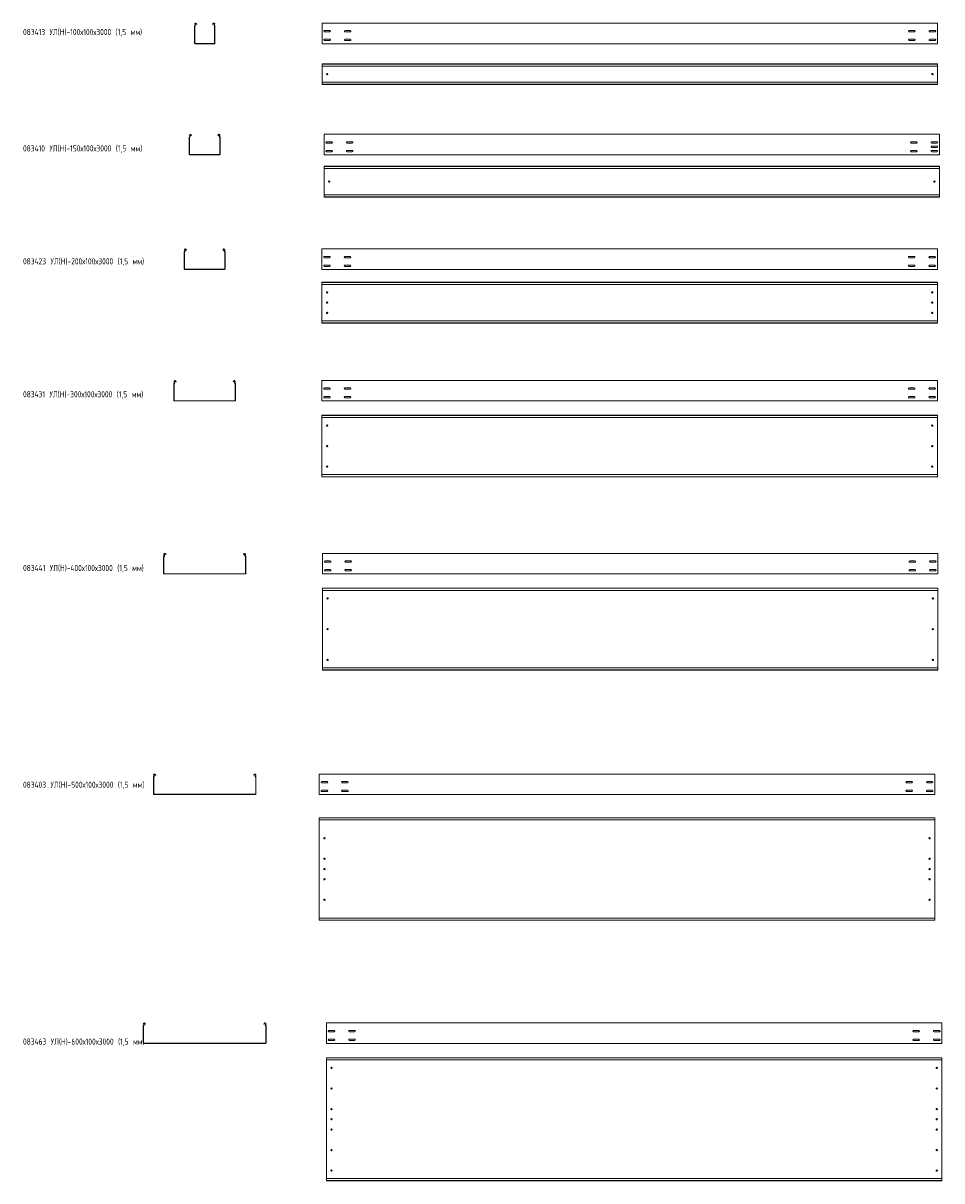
# Model space of a CAD drawing. Header units: millimetres. Extents: x -789 to 3689, y -6202 to -562.
import ezdxf

# ---------------------------------------------------------------- set-up
doc = ezdxf.new("R2010")
doc.units = ezdxf.units.MM
doc.styles.add('SLDTEXTSTYLE0', font='TXT', dxfattribs={"width": 0.7, "bigfont": 'bigfont'})

msp = doc.modelspace()

# ---------------------------------------------------------------- linework, layer by layer
at = {"color": 7, "linetype": 'Continuous', "lineweight": 15}
for p, q in [((3668.3, -562.5), (668.3, -562.5)), ((668.3, -569.1), (668.3, -562.5)), ((3668.3, -569.1), (3668.3, -562.5)), ((46.2, -659.5), (46.2, -576.8)), ((49, -571.5), (47.7, -569.1)), ((47.7, -659.5), (47.7, -576.8)), ((50.3, -570.8), (49, -568.4)), ((54.3, -565.6), (56.1, -568.8)), ((55.6, -564.9), (57.4, -568.1)), ((57.4, -568.1), (56.1, -568.8)), ((135, -568.1), (136.7, -564.9)), ((136.3, -568.8), (135, -568.1)), ((136.3, -568.8), (138, -565.6)), ((143.3, -568.4), (142.1, -570.8)), ((144.6, -569.1), (143.4, -571.5)), ((144.7, -576.8), (144.7, -659.5)), ((146.2, -576.8), (146.2, -659.5)), ((668.3, -571.5), (668.3, -569.1)), ((668.3, -575.1), (668.3, -571.5)), ((668.3, -576.8), (668.3, -575.1)), ((668.3, -659.5), (668.3, -576.8)), ((706, -598.7), (680.5, -598.7)), ((680.5, -605.2), (706, -605.2)), ((806, -598.7), (780.5, -598.7)), ((780.5, -605.2), (806, -605.2)), ((3530.5, -598.7), (3556, -598.7)), ((3556, -605.2), (3530.5, -605.2)), ((3630.5, -598.7), (3656, -598.7)), ((3656, -605.2), (3630.5, -605.2)), ((3668.3, -571.5), (3668.3, -569.1)), ((3668.3, -575.1), (3668.3, -571.5)), ((3668.3, -576.8), (3668.3, -575.1)), ((3668.3, -659.5), (3668.3, -576.8)), ((143.2, -661), (49.2, -661)), ((143.2, -662.5), (49.2, -662.5)), ((668.3, -662.5), (668.3, -659.5)), ((3668.3, -662.5), (668.3, -662.5)), ((706, -641.2), (680.5, -641.2)), ((680.5, -647.7), (706, -647.7)), ((806, -641.2), (780.5, -641.2)), ((780.5, -647.7), (806, -647.7)), ((3530.5, -641.2), (3556, -641.2)), ((3556, -647.7), (3530.5, -647.7)), ((3630.5, -641.2), (3656, -641.2)), ((3656, -647.7), (3630.5, -647.7)), ((3668.3, -662.5), (3668.3, -659.5)), ((3668.3, -760.7), (668.3, -760.7)), ((668.3, -761.7), (668.3, -760.7)), ((3668.3, -761.7), (668.3, -761.7)), ((668.3, -770.2), (668.3, -761.7)), ((668.3, -772), (668.3, -770.2)), ((3668.3, -772), (668.3, -772)), ((668.3, -772), (668.3, -849.5)), ((3668.3, -761.7), (3668.3, -760.7)), ((3668.3, -770.2), (3668.3, -761.7)), ((3668.3, -772), (3668.3, -770.2)), ((3668.3, -772), (3668.3, -849.5)), ((3668.3, -849.5), (668.3, -849.5)), ((668.3, -851.3), (668.3, -849.5)), ((668.3, -859.7), (668.3, -851.3)), ((668.3, -859.7), (3668.3, -859.7)), ((668.3, -860.7), (668.3, -859.7)), ((3668.3, -860.7), (668.3, -860.7)), ((3668.3, -851.3), (3668.3, -849.5)), ((3668.3, -859.7), (3668.3, -851.3)), ((3668.3, -860.7), (3668.3, -859.7)), ((21.2, -1200.9), (21.2, -1118.2)), ((24, -1112.9), (22.7, -1110.5)), ((22.7, -1200.9), (22.7, -1118.2)), ((25.3, -1112.2), (24, -1109.8)), ((29.3, -1107), (31.1, -1110.2)), ((30.6, -1106.2), (32.4, -1109.5)), ((32.4, -1109.5), (31.1, -1110.2)), ((160, -1109.5), (161.7, -1106.2)), ((161.3, -1110.2), (160, -1109.5)), ((161.3, -1110.2), (163, -1107)), ((168.3, -1109.8), (167.1, -1112.2)), ((169.6, -1110.5), (168.4, -1112.9)), ((169.7, -1118.2), (169.7, -1200.9)), ((171.2, -1118.2), (171.2, -1200.9)), ((3677.8, -1103.9), (677.8, -1103.9)), ((677.8, -1110.5), (677.8, -1103.9)), ((677.8, -1112.9), (677.8, -1110.5)), ((677.8, -1116.4), (677.8, -1112.9)), ((677.8, -1118.2), (677.8, -1116.4)), ((677.8, -1200.9), (677.8, -1118.2)), ((3677.8, -1110.5), (3677.8, -1103.9)), ((3677.8, -1112.9), (3677.8, -1110.5)), ((3677.8, -1116.4), (3677.8, -1112.9)), ((3677.8, -1118.2), (3677.8, -1116.4)), ((3677.8, -1200.9), (3677.8, -1118.2)), ((715.6, -1140.1), (690.1, -1140.1)), ((690.1, -1146.6), (715.6, -1146.6)), ((715.6, -1182.6), (690.1, -1182.6)), ((815.6, -1140.1), (790.1, -1140.1)), ((790.1, -1146.6), (815.6, -1146.6)), ((815.6, -1182.6), (790.1, -1182.6)), ((3540.1, -1140.1), (3565.6, -1140.1)), ((3565.6, -1146.6), (3540.1, -1146.6)), ((3540.1, -1182.6), (3565.6, -1182.6)), ((3640.1, -1140.1), (3665.6, -1140.1)), ((3665.6, -1146.6), (3640.1, -1146.6)), ((3640.1, -1161.4), (3665.6, -1161.4)), ((3665.6, -1167.9), (3640.1, -1167.9)), ((3640.1, -1182.6), (3665.6, -1182.6)), ((168.2, -1202.4), (24.2, -1202.4)), ((168.2, -1203.9), (24.2, -1203.9)), ((677.8, -1203.9), (677.8, -1200.9)), ((3677.8, -1203.9), (677.8, -1203.9)), ((690.1, -1189.1), (715.6, -1189.1)), ((790.1, -1189.1), (815.6, -1189.1)), ((3565.6, -1189.1), (3540.1, -1189.1)), ((3665.6, -1189.1), (3640.1, -1189.1)), ((3677.8, -1203.9), (3677.8, -1200.9)), ((3677.8, -1259.6), (677.8, -1259.6)), ((677.8, -1260.6), (677.8, -1259.6)), ((3677.8, -1260.6), (677.8, -1260.6)), ((677.8, -1269.1), (677.8, -1260.6)), ((677.8, -1270.8), (677.8, -1269.1)), ((3677.8, -1270.8), (677.8, -1270.8)), ((677.8, -1270.8), (677.8, -1398.4)), ((3677.8, -1260.6), (3677.8, -1259.6)), ((3677.8, -1269.1), (3677.8, -1260.6)), ((3677.8, -1270.8), (3677.8, -1269.1)), ((3677.8, -1270.8), (3677.8, -1398.4)), ((3677.8, -1398.4), (677.8, -1398.4)), ((677.8, -1400.1), (677.8, -1398.4)), ((677.8, -1408.6), (677.8, -1400.1)), ((677.8, -1408.6), (3677.8, -1408.6)), ((677.8, -1409.6), (677.8, -1408.6)), ((3677.8, -1409.6), (677.8, -1409.6)), ((3677.8, -1400.1), (3677.8, -1398.4)), ((3677.8, -1408.6), (3677.8, -1400.1)), ((3677.8, -1409.6), (3677.8, -1408.6)), ((-3.8, -1759.3), (-3.8, -1676.7)), ((-1, -1671.3), (-2.3, -1669)), ((-2.3, -1759.3), (-2.3, -1676.7)), ((0.3, -1670.6), (-1, -1668.3)), ((4.3, -1665.4), (4.7, -1666.1)), ((4.7, -1666.1), (6, -1665.3)), ((6.1, -1668.7), (4.7, -1666.1)), ((5.6, -1664.7), (6, -1665.3)), ((6, -1665.3), (7.4, -1668)), ((7.4, -1668), (6.1, -1668.7)), ((185, -1668), (186.4, -1665.3)), ((186.3, -1668.7), (185, -1668)), ((187.7, -1666.1), (186.3, -1668.7)), ((186.4, -1665.3), (186.7, -1664.7)), ((186.4, -1665.3), (187.7, -1666.1)), ((187.7, -1666.1), (188, -1665.4)), ((193.3, -1668.3), (192.1, -1670.6)), ((194.6, -1669), (193.4, -1671.3)), ((194.7, -1676.7), (194.7, -1759.3)), ((196.2, -1676.7), (196.2, -1759.3)), ((3667.4, -1662.3), (667.4, -1662.3)), ((667.4, -1669), (667.4, -1662.3)), ((667.4, -1671.3), (667.4, -1669)), ((667.4, -1674.9), (667.4, -1671.3)), ((667.4, -1676.7), (667.4, -1674.9)), ((667.4, -1759.3), (667.4, -1676.7)), ((3667.4, -1669), (3667.4, -1662.3)), ((3667.4, -1671.3), (3667.4, -1669)), ((3667.4, -1674.9), (3667.4, -1671.3)), ((3667.4, -1676.7), (3667.4, -1674.9)), ((3667.4, -1759.3), (3667.4, -1676.7)), ((705.1, -1698.6), (679.6, -1698.6)), ((679.6, -1705.1), (705.1, -1705.1)), ((705.1, -1741.1), (679.6, -1741.1)), ((679.6, -1747.6), (705.1, -1747.6)), ((805.1, -1698.6), (779.6, -1698.6)), ((779.6, -1705.1), (805.1, -1705.1)), ((805.1, -1741.1), (779.6, -1741.1)), ((779.6, -1747.6), (805.1, -1747.6)), ((3529.6, -1698.6), (3555.1, -1698.6)), ((3555.1, -1705.1), (3529.6, -1705.1)), ((3529.6, -1741.1), (3555.1, -1741.1)), ((3555.1, -1747.6), (3529.6, -1747.6)), ((3629.6, -1698.6), (3655.1, -1698.6)), ((3655.1, -1705.1), (3629.6, -1705.1)), ((3629.6, -1741.1), (3655.1, -1741.1)), ((3655.1, -1747.6), (3629.6, -1747.6)), ((193.2, -1760.8), (-0.8, -1760.8)), ((193.2, -1762.3), (-0.8, -1762.3)), ((667.4, -1762.3), (667.4, -1759.3)), ((3667.4, -1762.3), (667.4, -1762.3)), ((3667.4, -1762.3), (3667.4, -1759.3)), ((3667.4, -1824.2), (667.4, -1824.2)), ((667.4, -1825.2), (667.4, -1824.2)), ((3667.4, -1825.2), (667.4, -1825.2)), ((667.4, -1833.6), (667.4, -1825.2)), ((667.4, -1834), (667.4, -1833.6)), ((667.4, -1834), (670.4, -1835.4)), ((667.4, -1834), (667.4, -2014.4)), ((3664.4, -1835.4), (670.4, -1835.4)), ((3664.4, -1835.4), (3667.4, -1834)), ((3667.4, -1825.2), (3667.4, -1824.2)), ((3667.4, -1833.6), (3667.4, -1825.2)), ((3667.4, -1834), (3667.4, -1833.6)), ((3667.4, -1834), (3667.4, -2014.4)), ((670.4, -2013), (667.4, -2014.4)), ((667.4, -2014.7), (667.4, -2014.4)), ((667.4, -2023.2), (667.4, -2014.7)), ((667.4, -2023.2), (3667.4, -2023.2)), ((667.4, -2024.2), (667.4, -2023.2)), ((3667.4, -2024.2), (667.4, -2024.2)), ((3664.4, -2013), (670.4, -2013)), ((3667.4, -2014.4), (3664.4, -2013)), ((3667.4, -2014.7), (3667.4, -2014.4)), ((3667.4, -2023.2), (3667.4, -2014.7)), ((3667.4, -2024.2), (3667.4, -2023.2)), ((-51, -2312.2), (-52.3, -2309.8)), ((-49.7, -2311.5), (-51, -2309.1)), ((-45.7, -2306.3), (-45.3, -2306.9)), ((-45.3, -2306.9), (-44, -2306.2)), ((-43.9, -2309.6), (-45.3, -2306.9)), ((-44.4, -2305.6), (-44, -2306.2)), ((-44, -2306.2), (-42.6, -2308.9)), ((-42.6, -2308.9), (-43.9, -2309.6)), ((235, -2308.9), (236.4, -2306.2)), ((236.3, -2309.6), (235, -2308.9)), ((237.7, -2306.9), (236.3, -2309.6)), ((236.4, -2306.2), (236.7, -2305.6)), ((236.4, -2306.2), (237.7, -2306.9)), ((237.7, -2306.9), (238, -2306.3)), ((243.3, -2309.1), (242.1, -2311.5)), ((244.6, -2309.8), (243.4, -2312.2)), ((3667.5, -2303.2), (667.5, -2303.2)), ((667.5, -2309.8), (667.5, -2303.2)), ((667.5, -2312.2), (667.5, -2309.8)), ((667.5, -2315.8), (667.5, -2312.2)), ((3667.5, -2309.8), (3667.5, -2303.2)), ((3667.5, -2312.2), (3667.5, -2309.8)), ((3667.5, -2315.8), (3667.5, -2312.2)), ((-53.8, -2400.2), (-53.8, -2317.5)), ((-52.3, -2400.2), (-52.3, -2317.5)), ((244.7, -2317.5), (244.7, -2400.2)), ((246.2, -2317.5), (246.2, -2400.2)), ((667.5, -2317.5), (667.5, -2315.8)), ((667.5, -2400.2), (667.5, -2317.5)), ((705.2, -2339.5), (679.7, -2339.5)), ((679.7, -2346), (705.2, -2346)), ((805.2, -2339.5), (779.7, -2339.5)), ((779.7, -2346), (805.2, -2346)), ((3529.7, -2339.5), (3555.2, -2339.5)), ((3555.2, -2346), (3529.7, -2346)), ((3629.7, -2339.5), (3655.2, -2339.5)), ((3655.2, -2346), (3629.7, -2346)), ((3667.5, -2317.5), (3667.5, -2315.8)), ((3667.5, -2400.2), (3667.5, -2317.5)), ((243.2, -2401.7), (-50.8, -2401.7)), ((243.2, -2403.2), (-50.8, -2403.2)), ((667.5, -2403.2), (667.5, -2400.2)), ((3667.5, -2403.2), (667.5, -2403.2)), ((705.2, -2382), (679.7, -2382)), ((679.7, -2388.5), (705.2, -2388.5)), ((805.2, -2382), (779.7, -2382)), ((779.7, -2388.5), (805.2, -2388.5)), ((3529.7, -2382), (3555.2, -2382)), ((3555.2, -2388.5), (3529.7, -2388.5)), ((3629.7, -2382), (3655.2, -2382)), ((3655.2, -2388.5), (3629.7, -2388.5)), ((3667.5, -2403.2), (3667.5, -2400.2)), ((3667.5, -2473), (667.5, -2473)), ((667.5, -2474), (667.5, -2473)), ((3667.5, -2474), (667.5, -2474)), ((667.5, -2482.5), (667.5, -2474)), ((3667.5, -2474), (3667.5, -2473)), ((3667.5, -2482.5), (3667.5, -2474)), ((667.5, -2482.8), (667.5, -2482.5)), ((667.5, -2482.8), (670.5, -2484.2)), ((667.5, -2482.8), (667.5, -2763.2)), ((3664.5, -2484.2), (670.5, -2484.2)), ((3664.5, -2484.2), (3667.5, -2482.8)), ((3667.5, -2482.8), (3667.5, -2482.5)), ((3667.5, -2482.8), (3667.5, -2763.2)), ((670.5, -2761.8), (667.5, -2763.2)), ((667.5, -2763.6), (667.5, -2763.2)), ((667.5, -2772), (667.5, -2763.6)), ((3664.5, -2761.8), (670.5, -2761.8)), ((3667.5, -2763.2), (3664.5, -2761.8)), ((3667.5, -2763.6), (3667.5, -2763.2)), ((3667.5, -2772), (3667.5, -2763.6)), ((667.5, -2772), (3667.5, -2772)), ((667.5, -2773), (667.5, -2772)), ((3667.5, -2773), (667.5, -2773)), ((3667.5, -2773), (3667.5, -2772)), ((-101, -3155), (-102.3, -3152.6)), ((-99.7, -3154.3), (-101, -3151.9)), ((-95.7, -3149.1), (-95.3, -3149.7)), ((-95.3, -3149.7), (-94, -3149)), ((-93.9, -3152.3), (-95.3, -3149.7)), ((-94.4, -3148.4), (-94, -3149)), ((-94, -3149), (-92.6, -3151.6)), ((-92.6, -3151.6), (-93.9, -3152.3)), ((285, -3151.6), (286.4, -3149)), ((286.3, -3152.3), (285, -3151.6)), ((287.7, -3149.7), (286.3, -3152.3)), ((286.4, -3149), (286.7, -3148.4)), ((286.4, -3149), (287.7, -3149.7)), ((287.7, -3149.7), (288, -3149.1)), ((293.3, -3151.9), (292.1, -3154.3)), ((294.6, -3152.6), (293.4, -3155)), ((3670.6, -3146), (670.6, -3146)), ((670.6, -3152.6), (670.6, -3146)), ((670.6, -3155), (670.6, -3152.6)), ((670.6, -3158.6), (670.6, -3155)), ((3670.6, -3152.6), (3670.6, -3146)), ((3670.6, -3155), (3670.6, -3152.6)), ((3670.6, -3158.6), (3670.6, -3155)), ((-103.8, -3243), (-103.8, -3160.3)), ((-102.3, -3243), (-102.3, -3160.3)), ((294.7, -3160.3), (294.7, -3243)), ((296.2, -3160.3), (296.2, -3243)), ((670.6, -3160.3), (670.6, -3158.6)), ((670.6, -3243), (670.6, -3160.3)), ((708.4, -3182.2), (682.9, -3182.2)), ((682.9, -3188.7), (708.4, -3188.7)), ((808.4, -3182.2), (782.9, -3182.2)), ((782.9, -3188.7), (808.4, -3188.7)), ((3532.9, -3182.2), (3558.4, -3182.2)), ((3558.4, -3188.7), (3532.9, -3188.7)), ((3632.9, -3182.2), (3658.4, -3182.2)), ((3658.4, -3188.7), (3632.9, -3188.7)), ((3670.6, -3160.3), (3670.6, -3158.6)), ((3670.6, -3243), (3670.6, -3160.3)), ((293.2, -3244.5), (-100.8, -3244.5)), ((293.2, -3246), (-100.8, -3246)), ((670.6, -3246), (670.6, -3243)), ((3670.6, -3246), (670.6, -3246)), ((708.4, -3224.7), (682.9, -3224.7)), ((682.9, -3231.2), (708.4, -3231.2)), ((808.4, -3224.7), (782.9, -3224.7)), ((782.9, -3231.2), (808.4, -3231.2)), ((3532.9, -3224.7), (3558.4, -3224.7)), ((3558.4, -3231.2), (3532.9, -3231.2)), ((3632.9, -3224.7), (3658.4, -3224.7)), ((3658.4, -3231.2), (3632.9, -3231.2)), ((3670.6, -3246), (3670.6, -3243)), ((3670.6, -3314.7), (670.6, -3314.7)), ((670.6, -3315.7), (670.6, -3314.7)), ((3670.6, -3315.7), (670.6, -3315.7)), ((670.6, -3324.2), (670.6, -3315.7)), ((670.6, -3324.5), (670.6, -3324.2)), ((670.6, -3324.5), (673.6, -3325.9)), ((670.6, -3324.5), (670.6, -3704.9)), ((3667.6, -3325.9), (673.6, -3325.9)), ((3667.6, -3325.9), (3670.6, -3324.5)), ((3670.6, -3315.7), (3670.6, -3314.7)), ((3670.6, -3324.2), (3670.6, -3315.7)), ((3670.6, -3324.5), (3670.6, -3324.2)), ((3670.6, -3324.5), (3670.6, -3704.9)), ((673.6, -3703.5), (670.6, -3704.9)), ((670.6, -3705.3), (670.6, -3704.9)), ((670.6, -3713.7), (670.6, -3705.3)), ((670.6, -3713.7), (3670.6, -3713.7)), ((670.6, -3714.7), (670.6, -3713.7)), ((3670.6, -3714.7), (670.6, -3714.7)), ((3667.6, -3703.5), (673.6, -3703.5)), ((3670.6, -3704.9), (3667.6, -3703.5)), ((3670.6, -3705.3), (3670.6, -3704.9)), ((3670.6, -3713.7), (3670.6, -3705.3)), ((3670.6, -3714.7), (3670.6, -3713.7)), ((-151, -4229.8), (-152.3, -4227.4)), ((-149.7, -4229.1), (-151, -4226.7)), ((-145.7, -4223.9), (-145.3, -4224.5)), ((-145.3, -4224.5), (-144, -4223.8)), ((-143.9, -4227.1), (-145.3, -4224.5)), ((-144.4, -4223.2), (-144, -4223.8)), ((-144, -4223.8), (-142.6, -4226.4)), ((-142.6, -4226.4), (-143.9, -4227.1)), ((335, -4226.4), (336.4, -4223.8)), ((336.3, -4227.1), (335, -4226.4)), ((337.7, -4224.5), (336.3, -4227.1)), ((336.4, -4223.8), (336.7, -4223.2)), ((336.4, -4223.8), (337.7, -4224.5)), ((337.7, -4224.5), (338, -4223.9)), ((343.3, -4226.7), (342.1, -4229.1)), ((344.6, -4227.4), (343.4, -4229.8)), ((3654.8, -4220.8), (654.8, -4220.8)), ((654.8, -4227.4), (654.8, -4220.8)), ((654.8, -4229.8), (654.8, -4227.4)), ((654.8, -4233.4), (654.8, -4229.8)), ((3654.8, -4227.4), (3654.8, -4220.8)), ((3654.8, -4229.8), (3654.8, -4227.4)), ((3654.8, -4233.4), (3654.8, -4229.8)), ((-153.8, -4317.8), (-153.8, -4235.1)), ((-152.3, -4317.8), (-152.3, -4235.1)), ((344.7, -4235.1), (344.7, -4317.8)), ((346.2, -4235.1), (346.2, -4317.8)), ((654.8, -4235.1), (654.8, -4233.4)), ((654.8, -4317.8), (654.8, -4235.1)), ((692.5, -4257), (667, -4257)), ((667, -4263.5), (692.5, -4263.5)), ((792.5, -4257), (767, -4257)), ((767, -4263.5), (792.5, -4263.5)), ((3517, -4257), (3542.5, -4257)), ((3542.5, -4263.5), (3517, -4263.5)), ((3617, -4257), (3642.5, -4257)), ((3642.5, -4263.5), (3617, -4263.5)), ((3654.8, -4235.1), (3654.8, -4233.4)), ((3654.8, -4317.8), (3654.8, -4235.1)), ((343.2, -4319.3), (-150.8, -4319.3)), ((343.2, -4320.8), (-150.8, -4320.8)), ((654.8, -4320.8), (654.8, -4317.8)), ((3654.8, -4320.8), (654.8, -4320.8)), ((692.5, -4299.5), (667, -4299.5)), ((667, -4306), (692.5, -4306)), ((792.5, -4299.5), (767, -4299.5)), ((767, -4306), (792.5, -4306)), ((3517, -4299.5), (3542.5, -4299.5)), ((3542.5, -4306), (3517, -4306)), ((3617, -4299.5), (3642.5, -4299.5)), ((3642.5, -4306), (3617, -4306)), ((3654.8, -4320.8), (3654.8, -4317.8)), ((3654.8, -4433.3), (654.8, -4433.3)), ((654.8, -4434.3), (654.8, -4433.3)), ((3654.8, -4434.3), (654.8, -4434.3)), ((654.8, -4442.8), (654.8, -4434.3)), ((654.8, -4443.1), (654.8, -4442.8)), ((654.8, -4443.1), (657.8, -4444.5)), ((654.8, -4443.1), (654.8, -4923.5)), ((3651.8, -4444.5), (657.8, -4444.5)), ((3651.8, -4444.5), (3654.8, -4443.1)), ((3654.8, -4434.3), (3654.8, -4433.3)), ((3654.8, -4442.8), (3654.8, -4434.3)), ((3654.8, -4443.1), (3654.8, -4442.8)), ((3654.8, -4443.1), (3654.8, -4923.5)), ((657.8, -4922.1), (654.8, -4923.5)), ((654.8, -4923.8), (654.8, -4923.5)), ((654.8, -4932.3), (654.8, -4923.8)), ((654.8, -4932.3), (3654.8, -4932.3)), ((654.8, -4933.3), (654.8, -4932.3)), ((3654.8, -4933.3), (654.8, -4933.3)), ((3651.8, -4922.1), (657.8, -4922.1)), ((3654.8, -4923.5), (3651.8, -4922.1)), ((3654.8, -4923.8), (3654.8, -4923.5)), ((3654.8, -4932.3), (3654.8, -4923.8)), ((3654.8, -4933.3), (3654.8, -4932.3)), ((-203.8, -5530), (-203.8, -5447.3)), ((-201, -5442), (-202.3, -5439.7)), ((-202.3, -5530), (-202.3, -5447.3)), ((-199.7, -5441.3), (-201, -5439)), ((-195.7, -5436.1), (-193.9, -5439.4)), ((-194.4, -5435.4), (-192.6, -5438.7)), ((-192.6, -5438.7), (-193.9, -5439.4)), ((385, -5438.7), (386.7, -5435.4)), ((386.3, -5439.4), (385, -5438.7)), ((386.3, -5439.4), (388, -5436.1)), ((393.3, -5439), (392.1, -5441.3)), ((394.6, -5439.7), (393.4, -5442)), ((394.7, -5447.3), (394.7, -5530)), ((396.2, -5447.3), (396.2, -5530)), ((3689.4, -5433), (689.4, -5433)), ((689.4, -5439.7), (689.4, -5433)), ((689.4, -5442), (689.4, -5439.7)), ((689.4, -5445.6), (689.4, -5442)), ((689.4, -5447.3), (689.4, -5445.6)), ((689.4, -5530), (689.4, -5447.3)), ((727.2, -5469.3), (701.7, -5469.3)), ((827.2, -5469.3), (801.7, -5469.3)), ((3551.7, -5469.3), (3577.2, -5469.3)), ((3651.7, -5469.3), (3677.2, -5469.3)), ((3689.4, -5439.7), (3689.4, -5433)), ((3689.4, -5442), (3689.4, -5439.7)), ((3689.4, -5445.6), (3689.4, -5442)), ((3689.4, -5447.3), (3689.4, -5445.6)), ((3689.4, -5530), (3689.4, -5447.3)), ((701.7, -5475.8), (727.2, -5475.8)), ((727.2, -5511.8), (701.7, -5511.8)), ((701.7, -5518.3), (727.2, -5518.3)), ((801.7, -5475.8), (827.2, -5475.8)), ((827.2, -5511.8), (801.7, -5511.8)), ((801.7, -5518.3), (827.2, -5518.3)), ((3577.2, -5475.8), (3551.7, -5475.8)), ((3551.7, -5511.8), (3577.2, -5511.8)), ((3577.2, -5518.3), (3551.7, -5518.3)), ((3677.2, -5475.8), (3651.7, -5475.8)), ((3651.7, -5511.8), (3677.2, -5511.8)), ((3677.2, -5518.3), (3651.7, -5518.3)), ((393.2, -5531.5), (-200.8, -5531.5)), ((393.2, -5533), (-200.8, -5533)), ((689.4, -5533), (689.4, -5530)), ((3689.4, -5533), (689.4, -5533)), ((3689.4, -5533), (3689.4, -5530)), ((3689.4, -5602.5), (689.4, -5602.5)), ((689.4, -5603.5), (689.4, -5602.5)), ((3689.4, -5603.5), (689.4, -5603.5)), ((689.4, -5611.9), (689.4, -5603.5)), ((689.4, -5613.7), (689.4, -5611.9)), ((3689.4, -5613.7), (689.4, -5613.7)), ((689.4, -5613.7), (689.4, -6191.3)), ((3689.4, -5603.5), (3689.4, -5602.5)), ((3689.4, -5611.9), (3689.4, -5603.5)), ((3689.4, -5613.7), (3689.4, -5611.9)), ((3689.4, -5613.7), (3689.4, -6191.3)), ((3689.4, -6191.3), (689.4, -6191.3)), ((689.4, -6193), (689.4, -6191.3)), ((689.4, -6201.5), (689.4, -6193)), ((689.4, -6201.5), (3689.4, -6201.5)), ((689.4, -6202.5), (689.4, -6201.5)), ((3689.4, -6202.5), (689.4, -6202.5)), ((3689.4, -6193), (3689.4, -6191.3)), ((3689.4, -6201.5), (3689.4, -6193)), ((3689.4, -6202.5), (3689.4, -6201.5))]:
    msp.add_line(p, q, dxfattribs=at)
for centre in [(693.3, -810.7), (3643.3, -810.7), (702.8, -1334.6), (3652.8, -1334.6), (692.4, -1874.2), (3642.4, -1874.2), (692.4, -1924.2), (692.4, -1974.2), (3642.4, -1924.2), (3642.4, -1974.2), (692.5, -2523), (3642.5, -2523), (692.5, -2623), (3642.5, -2623), (692.5, -2723), (3642.5, -2723), (695.6, -3364.7), (3645.6, -3364.7), (695.6, -3514.7), (3645.6, -3514.7), (695.6, -3664.7), (3645.6, -3664.7), (679.8, -4533.3), (3629.8, -4533.3), (679.8, -4633.3), (679.8, -4683.3), (3629.8, -4633.3), (3629.8, -4683.3), (679.8, -4733.3), (3629.8, -4733.3), (679.8, -4833.3), (3629.8, -4833.3), (714.4, -5652.5), (3664.4, -5652.5), (714.4, -5752.5), (3664.4, -5752.5), (714.4, -5852.5), (3664.4, -5852.5), (714.4, -5902.5), (3664.4, -5902.5), (714.4, -5952.5), (3664.4, -5952.5), (714.4, -6052.5), (3664.4, -6052.5), (714.4, -6152.5), (3664.4, -6152.5)]:
    msp.add_circle(centre, 3.25, dxfattribs=at)
for centre, radius, start, end in [((51.7, -567), 4.5, 28.0725, 208.0725), ((51.7, -567), 3, 28.0725, 208.0725), ((140.7, -567), 4.5, 331.9275, 151.9275), ((140.7, -567), 3, 331.9275, 151.9275), ((48, -576.8), 1.8, 106.2863, 180), ((46.8, -572.7), 2.5, 286.2863, 28.0725), ((48, -576.8), 0.3, 106.2863, 180), ((46.8, -572.7), 4, 286.2863, 28.0725), ((145.6, -572.7), 4, 151.9275, 253.7137), ((145.6, -572.7), 2.5, 151.9275, 253.7137), ((144.4, -576.8), 0.3, 0, 73.7137), ((144.4, -576.8), 1.8, 0, 73.7137), ((680.5, -602), 3.25, 90, 270), ((706, -602), 3.25, 270, 90), ((780.5, -602), 3.25, 90, 270), ((806, -602), 3.25, 270, 90), ((3530.5, -602), 3.25, 90, 270), ((3556, -602), 3.25, 270, 90), ((3630.5, -602), 3.25, 90, 270), ((3656, -602), 3.25, 270, 90), ((49.2, -659.5), 3, 180, 270), ((49.2, -659.5), 1.5, 180, 270), ((143.2, -659.5), 1.5, 270, 0), ((143.2, -659.5), 3, 270, 360), ((680.5, -644.5), 3.25, 90, 270), ((706, -644.5), 3.25, 270, 90), ((780.5, -644.5), 3.25, 90, 270), ((806, -644.5), 3.25, 270, 90), ((3530.5, -644.5), 3.25, 90, 270), ((3556, -644.5), 3.25, 270, 90), ((3630.5, -644.5), 3.25, 90, 270), ((3656, -644.5), 3.25, 270, 90), ((23, -1118.2), 1.8, 106.2863, 180), ((26.7, -1108.4), 4.5, 28.0725, 208.0725), ((21.8, -1114), 2.5, 286.2863, 28.0725), ((23, -1118.2), 0.3, 106.2863, 180), ((21.8, -1114), 4, 286.2863, 28.0725), ((26.7, -1108.4), 3, 28.0725, 208.0725), ((165.7, -1108.4), 4.5, 331.9275, 151.9275), ((165.7, -1108.4), 3, 331.9275, 151.9275), ((170.6, -1114), 4, 151.9275, 253.7137), ((170.6, -1114), 2.5, 151.9275, 253.7137), ((169.4, -1118.2), 0.3, 0, 73.7137), ((169.4, -1118.2), 1.8, 0, 73.7137), ((690.1, -1143.4), 3.25, 90, 270), ((690.1, -1185.9), 3.25, 90, 270), ((715.6, -1143.4), 3.25, 270, 90), ((715.6, -1185.9), 3.25, 270, 90), ((790.1, -1143.4), 3.25, 90, 270), ((790.1, -1185.9), 3.25, 90, 270), ((815.6, -1143.4), 3.25, 270, 90), ((815.6, -1185.9), 3.25, 270, 90), ((3540.1, -1143.4), 3.25, 90, 270), ((3540.1, -1185.9), 3.25, 90, 270), ((3565.6, -1143.4), 3.25, 270, 90), ((3565.6, -1185.9), 3.25, 270, 90), ((3640.1, -1143.4), 3.25, 90, 270), ((3640.1, -1164.6), 3.25, 90, 270), ((3640.1, -1185.9), 3.25, 90, 270), ((3665.6, -1143.4), 3.25, 270, 90), ((3665.6, -1164.6), 3.25, 270, 90), ((3665.6, -1185.9), 3.25, 270, 90), ((24.2, -1200.9), 3, 180, 270), ((24.2, -1200.9), 1.5, 180, 270), ((168.2, -1200.9), 1.5, 270, 0), ((168.2, -1200.9), 3, 270, 0), ((-2, -1676.7), 1.8, 106.2863, 180), ((1.7, -1666.8), 4.5, 28.0725, 208.0725), ((-3.2, -1672.5), 2.5, 286.2863, 28.0725), ((-2, -1676.7), 0.3, 106.2863, 180), ((-3.2, -1672.5), 4, 286.2863, 28.0725), ((1.7, -1666.8), 3, 28.0725, 208.0725), ((190.7, -1666.8), 4.5, 331.9275, 151.9275), ((190.7, -1666.8), 3, 331.9275, 151.9275), ((195.6, -1672.5), 4, 151.9275, 253.7137), ((195.6, -1672.5), 2.5, 151.9275, 253.7137), ((194.4, -1676.7), 0.3, 0, 73.7137), ((194.4, -1676.7), 1.8, 0, 73.7137), ((679.6, -1701.8), 3.25, 90, 270), ((679.6, -1744.3), 3.25, 90, 270), ((705.1, -1701.8), 3.25, 270, 90), ((705.1, -1744.3), 3.25, 270, 90), ((779.6, -1701.8), 3.25, 90, 270), ((779.6, -1744.3), 3.25, 90, 270), ((805.1, -1701.8), 3.25, 270, 90), ((805.1, -1744.3), 3.25, 270, 90), ((3529.6, -1701.8), 3.25, 90, 270), ((3529.6, -1744.3), 3.25, 90, 270), ((3555.1, -1701.8), 3.25, 270, 90), ((3555.1, -1744.3), 3.25, 270, 90), ((3629.6, -1701.8), 3.25, 90, 270), ((3629.6, -1744.3), 3.25, 90, 270), ((3655.1, -1701.8), 3.25, 270, 90), ((3655.1, -1744.3), 3.25, 270, 90), ((-0.8, -1759.3), 3, 180, 270), ((-0.8, -1759.3), 1.5, 180, 270), ((193.2, -1759.3), 1.5, 270, 0), ((193.2, -1759.3), 3, 270, 0), ((-48.3, -2307.7), 4.5, 28.0725, 208.0725), ((-53.2, -2313.4), 2.5, 286.2863, 28.0725), ((-53.2, -2313.4), 4, 286.2863, 28.0725), ((-48.3, -2307.7), 3, 28.0725, 208.0725), ((240.7, -2307.7), 4.5, 331.9275, 151.9275), ((240.7, -2307.7), 3, 331.9275, 151.9275), ((245.6, -2313.4), 4, 151.9275, 253.7137), ((245.6, -2313.4), 2.5, 151.9275, 253.7137), ((-52, -2317.5), 1.8, 106.2863, 180), ((-52, -2317.5), 0.3, 106.2863, 180), ((244.4, -2317.5), 0.3, 0, 73.7137), ((244.4, -2317.5), 1.8, 0, 73.7137), ((679.7, -2342.7), 3.25, 90, 270), ((705.2, -2342.7), 3.25, 270, 90), ((779.7, -2342.7), 3.25, 90, 270), ((805.2, -2342.7), 3.25, 270, 90), ((3529.7, -2342.7), 3.25, 90, 270), ((3555.2, -2342.7), 3.25, 270, 90), ((3629.7, -2342.7), 3.25, 90, 270), ((3655.2, -2342.7), 3.25, 270, 90), ((-50.8, -2400.2), 3, 180, 270), ((-50.8, -2400.2), 1.5, 180, 270), ((243.2, -2400.2), 1.5, 270, 0), ((243.2, -2400.2), 3, 270, 0), ((679.7, -2385.2), 3.25, 90, 270), ((705.2, -2385.2), 3.25, 270, 90), ((779.7, -2385.2), 3.25, 90, 270), ((805.2, -2385.2), 3.25, 270, 90), ((3529.7, -2385.2), 3.25, 90, 270), ((3555.2, -2385.2), 3.25, 270, 90), ((3629.7, -2385.2), 3.25, 90, 270), ((3655.2, -2385.2), 3.25, 270, 90), ((-98.3, -3150.5), 4.5, 28.0725, 208.0725), ((-103.2, -3156.2), 2.5, 286.2863, 28.0725), ((-103.2, -3156.2), 4, 286.2863, 28.0725), ((-98.3, -3150.5), 3, 28.0725, 208.0725), ((290.7, -3150.5), 4.5, 331.9275, 151.9275), ((290.7, -3150.5), 3, 331.9275, 151.9275), ((295.6, -3156.2), 4, 151.9275, 253.7137), ((295.6, -3156.2), 2.5, 151.9275, 253.7137), ((-102, -3160.3), 1.8, 106.2863, 180), ((-102, -3160.3), 0.3, 106.2863, 180), ((294.4, -3160.3), 0.3, 0, 73.7137), ((294.4, -3160.3), 1.8, 0, 73.7137), ((682.9, -3185.5), 3.25, 90, 270), ((708.4, -3185.5), 3.25, 270, 90), ((782.9, -3185.5), 3.25, 90, 270), ((808.4, -3185.5), 3.25, 270, 90), ((3532.9, -3185.5), 3.25, 90, 270), ((3558.4, -3185.5), 3.25, 270, 90), ((3632.9, -3185.5), 3.25, 90, 270), ((3658.4, -3185.5), 3.25, 270, 90), ((-100.8, -3243), 3, 180, 270), ((-100.8, -3243), 1.5, 180, 270), ((293.2, -3243), 1.5, 270, 0), ((293.2, -3243), 3, 270, 0), ((682.9, -3228), 3.25, 90, 270), ((708.4, -3228), 3.25, 270, 90), ((782.9, -3228), 3.25, 90, 270), ((808.4, -3228), 3.25, 270, 90), ((3532.9, -3228), 3.25, 90, 270), ((3558.4, -3228), 3.25, 270, 90), ((3632.9, -3228), 3.25, 90, 270), ((3658.4, -3228), 3.25, 270, 90), ((-148.3, -4225.3), 4.5, 28.0725, 208.0725), ((-153.2, -4231), 2.5, 286.2863, 28.0725), ((-153.2, -4231), 4, 286.2863, 28.0725), ((-148.3, -4225.3), 3, 28.0725, 208.0725), ((340.7, -4225.3), 4.5, 331.9275, 151.9275), ((340.7, -4225.3), 3, 331.9275, 151.9275), ((345.6, -4231), 4, 151.9275, 253.7137), ((345.6, -4231), 2.5, 151.9275, 253.7137), ((-152, -4235.1), 1.8, 106.2863, 180), ((-152, -4235.1), 0.3, 106.2863, 180), ((344.4, -4235.1), 0.3, 0, 73.7137), ((344.4, -4235.1), 1.8, 0, 73.7137), ((667, -4260.3), 3.25, 90, 270), ((692.5, -4260.3), 3.25, 270, 90), ((767, -4260.3), 3.25, 90, 270), ((792.5, -4260.3), 3.25, 270, 90), ((3517, -4260.3), 3.25, 90, 270), ((3542.5, -4260.3), 3.25, 270, 90), ((3617, -4260.3), 3.25, 90, 270), ((3642.5, -4260.3), 3.25, 270, 90), ((-150.8, -4317.8), 3, 180, 270), ((-150.8, -4317.8), 1.5, 180, 270), ((343.2, -4317.8), 1.5, 270, 0), ((343.2, -4317.8), 3, 270, 0), ((667, -4302.8), 3.25, 90, 270), ((692.5, -4302.8), 3.25, 270, 90), ((767, -4302.8), 3.25, 90, 270), ((792.5, -4302.8), 3.25, 270, 90), ((3517, -4302.8), 3.25, 90, 270), ((3542.5, -4302.8), 3.25, 270, 90), ((3617, -4302.8), 3.25, 90, 270), ((3642.5, -4302.8), 3.25, 270, 90), ((-202, -5447.3), 1.8, 106.2863, 180), ((-198.3, -5437.5), 4.5, 28.0725, 208.0725), ((-203.2, -5443.2), 2.5, 286.2863, 28.0725), ((-202, -5447.3), 0.3, 106.2863, 180), ((-203.2, -5443.2), 4, 286.2863, 28.0725), ((-198.3, -5437.5), 3, 28.0725, 208.0725), ((390.7, -5437.5), 4.5, 331.9275, 151.9275), ((390.7, -5437.5), 3, 331.9275, 151.9275), ((395.6, -5443.2), 4, 151.9275, 253.7137), ((395.6, -5443.2), 2.5, 151.9275, 253.7137), ((394.4, -5447.3), 0.3, 0, 73.7137), ((394.4, -5447.3), 1.8, 0, 73.7137), ((701.7, -5472.5), 3.25, 90, 270), ((727.2, -5472.5), 3.25, 270, 90), ((801.7, -5472.5), 3.25, 90, 270), ((827.2, -5472.5), 3.25, 270, 90), ((3551.7, -5472.5), 3.25, 90, 270), ((3577.2, -5472.5), 3.25, 270, 90), ((3651.7, -5472.5), 3.25, 90, 270), ((3677.2, -5472.5), 3.25, 270, 90), ((701.7, -5515), 3.25, 90, 270), ((727.2, -5515), 3.25, 270, 90), ((801.7, -5515), 3.25, 90, 270), ((827.2, -5515), 3.25, 270, 90), ((3551.7, -5515), 3.25, 90, 270), ((3577.2, -5515), 3.25, 270, 90), ((3651.7, -5515), 3.25, 90, 270), ((3677.2, -5515), 3.25, 270, 90), ((-200.8, -5530), 3, 180, 270), ((-200.8, -5530), 1.5, 180, 270), ((393.2, -5530), 1.5, 270, 0), ((393.2, -5530), 3, 270, 0)]:
    msp.add_arc(centre, radius, start, end, dxfattribs=at)

# ---------------------------------------------------------------- texts
at = {"color": 7, "linetype": 'Continuous', "lineweight": 0, "char_height": 30, "attachment_point": 1, "style": 'SLDTEXTSTYLE0'}
for s, insert in [('083413 \\M+18454\\M+1844C(\\M+1844E)-100\\M+18487100\\M+184873000 (1,5 \\M+1847D\\M+1847D)', (-789.4, -590.7)), ('083410 \\M+18454\\M+1844C(\\M+1844E)-150\\M+18487100\\M+184873000 (1,5 \\M+1847D\\M+1847D)', (-789.4, -1157.6)), ('083423 \\M+18454\\M+1844C(\\M+1844E)-200\\M+18487100\\M+184873000 (1,5 \\M+1847D\\M+1847D)', (-789.4, -1707.7)), ('083431 \\M+18454\\M+1844C(\\M+1844E)-300\\M+18487100\\M+184873000 (1,5 \\M+1847D\\M+1847D)', (-789.4, -2355.2)), ('083441 \\M+18454\\M+1844C(\\M+1844E)-400\\M+18487100\\M+184873000 (1,5 \\M+1847D\\M+1847D)', (-789.4, -3201.9)), ('083403 \\M+18454\\M+1844C(\\M+1844E)-500\\M+18487100\\M+184873000 (1,5 \\M+1847D\\M+1847D)', (-789.4, -4257.5)), ('083463 \\M+18454\\M+1844C(\\M+1844E)-600\\M+18487100\\M+184873000 (1,5 \\M+1847D\\M+1847D)', (-789.4, -5509))]:
    msp.add_mtext(s, dxfattribs=dict(at, insert=insert))

doc.saveas('drawing.dxf')
